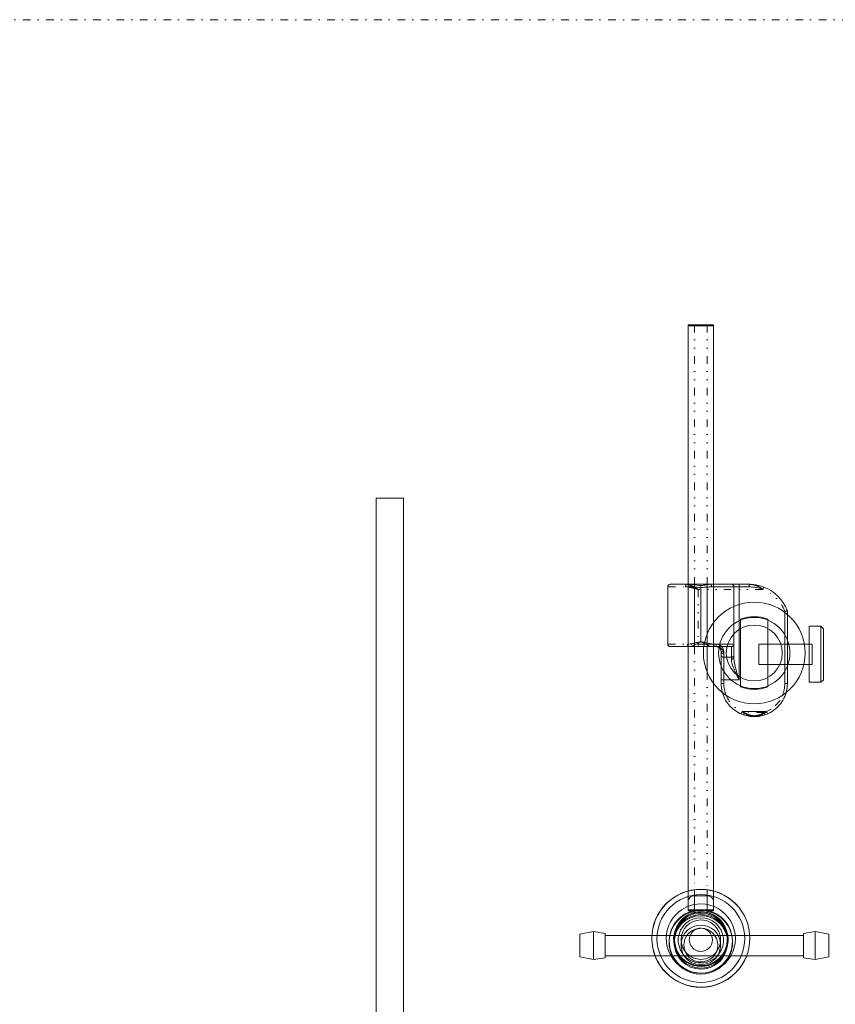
# Model space of a CAD drawing. Header units: millimetres. Extents: x -48 to 1379, y -71 to 1988.
# Tile 16 of 20: x 346 to 667, y 1601 to 1988. Entities that reach past the tile are written whole.
import ezdxf

# ---------------------------------------------------------------- set-up
doc = ezdxf.new("R2010")
doc.units = ezdxf.units.MM
doc.header["$MEASUREMENT"] = 0
doc.linetypes.add('DASHEDBIDOT', pattern=[12.4, 3, -3, 0.2, -3, 0.2, -3])
doc.linetypes.add('DASHEDDOT', pattern=[9.2, 3, -3, 0.2, -3])
for name, color, linetype, true_color in [('Default', 7, 'Continuous', 0xffffff), ('sichtbar', 7, 'Continuous', 0xffffff), ('Tang verdeckt', 7, 'Continuous', 0xffffff), ('Tangente', 7, 'Continuous', 0xffffff), ('unsichtbar', 7, 'Continuous', 0xffffff)]:
    doc.layers.add(name, color=color, linetype=linetype, true_color=true_color)

msp = doc.modelspace()

# ---------------------------------------------------------------- linework, layer by layer
at = {"layer": 'Default', "color": 7, "linetype": 'DASHEDDOT', "lineweight": 5, "true_color": 0xffffff}
msp.add_line((-48.22, 1987.57), (1375.63, 1987.57), dxfattribs=at)
at = {"layer": 'Default', "color": 131, "linetype": 'Continuous', "lineweight": 5, "true_color": 0xa0ffff}
msp.add_line((486.22, 1799.45), (496.95, 1799.45), dxfattribs=at)
at = {"layer": 'Default', "color": 4, "linetype": 'Continuous', "lineweight": 5, "true_color": 0x00ffff}
for p, q in [((601.83, 1765.63), (608.25, 1765.63)), ((613.83, 1764.4), (613.83, 1765.17)), ((628.83, 1764.63), (628.83, 1765.63)), ((632.83, 1764.63), (632.83, 1765.63)), ((609.63, 1764.63), (607.83, 1764.63)), ((626.83, 1764.63), (618.02, 1764.63)), ((628.83, 1764.63), (626.83, 1764.63)), ((656.43, 1749.12), (656.43, 1727.12)), ((661.03, 1727.12), (661.03, 1749.12)), ((662.03, 1728.12), (662.03, 1748.12)), ((613.83, 1743.11), (613.83, 1743.08)), ((626.83, 1742.13), (619.83, 1742.13)), ((619.83, 1742.13), (619.83, 1741.13)), ((636.63, 1742.12), (636.63, 1734.12)), ((657.53, 1742.12), (657.53, 1734.12)), ((601.83, 1741.13), (612.83, 1741.13)), ((622.83, 1739.13), (621.83, 1739.13)), ((625.83, 1736.97), (625.83, 1741.13)), ((625.83, 1736.18), (625.83, 1736.97)), ((622.83, 1728.13), (621.83, 1728.13)), ((622.83, 1726.61), (621.83, 1726.61)), ((646.83, 1726.61), (647.83, 1726.61)), ((630.03, 1715.61), (629.63, 1714.69)), ((639.63, 1715.61), (640.03, 1714.69)), ((566.22, 1619.14), (566.22, 1628.12)), ((571.63, 1618.13), (571.63, 1629.13)), ((576.2, 1618.85), (576.2, 1628.42)), ((654.2, 1618.85), (654.2, 1628.42)), ((658.77, 1618.13), (658.77, 1629.13)), ((664.18, 1619.14), (664.18, 1628.12))]:
    msp.add_line(p, q, dxfattribs=at)
at = {"layer": 'Default', "color": 4, "linetype": 'DASHEDBIDOT', "lineweight": 5, "true_color": 0x00ffff}
for p, q in [((600.83, 1764.63), (607.83, 1764.63)), ((638.57, 1764.57), (638.21, 1763.63)), ((647.76, 1755.38), (646.83, 1755.02)), ((646.83, 1755.02), (647.83, 1755.02)), ((600.83, 1742.13), (612.83, 1742.13)), ((612.83, 1742.13), (612.83, 1741.13)), ((630.96, 1715.25), (630.63, 1714.3)), ((638.71, 1715.25), (639.03, 1714.3)), ((634.83, 1713.96), (634.83, 1713.61))]:
    msp.add_line(p, q, dxfattribs=at)
at = {"layer": 'Default', "color": 4, "linetype": 'Continuous', "lineweight": 5, "true_color": 0x00ffff}
for centre, radius, start, end in [((609.9, 1844.81), 22.85, 91.1483, 92.6905), ((609.9, 1890.06), 22.85, 267.3095, 268.8517), ((610.68, 1805.88), 61.79, 90.4552, 91.1483), ((610.68, 1928.98), 61.79, 268.8517, 269.5448), ((611.33, 1724.43), 143.25, 90, 90.4552), ((611.33, 2010.43), 143.25, 269.5448, 270), ((616.33, 1724.43), 143.25, 89.5823, 90), ((616.33, 2010.43), 143.25, 270, 270.4552), ((616.86, 1796.89), 70.79, 88.9881, 89.5823), ((616.98, 1928.98), 61.79, 270.4552, 271.1483), ((617.6, 1838.92), 28.75, 87.5484, 88.9881), ((617.76, 1890.06), 22.85, 271.1483, 272.6905), ((612.71, 1764.63), 3.08, 170.6751, 180), ((610.92, 1764.93), 1.27, 156.1115, 170.6751), ((610.24, 1765.23), 0.527, 135.2579, 156.1115), ((609.95, 1765.52), 0.117, 90, 135.2579), ((609.92, 1760.89), 4.74, 82.7743, 89.6908), ((607.5, 1741.76), 24.03, 79.7043, 82.7743), ((615.22, 1784.27), 19.18, 259.7043, 263.4796), ((613.89, 1772.61), 7.45, 263.4796, 269.5412), ((613.82, 1771.94), 6.77, 270.0903, 276.5463), ((612.4, 1784.3), 19.22, 276.5463, 280.3773), ((620.03, 1742.61), 23.17, 97.2223, 100.3773), ((617.72, 1760.84), 4.8, 90.2851, 97.2223), ((617.7, 1765.51), 0.119, 42.2525, 90), ((617.34, 1765.18), 0.609, 21.6542, 42.2525), ((616.59, 1764.89), 1.41, 8.7265, 21.6542), ((614.93, 1764.63), 3.09, 0, 8.7265), ((625.83, 1764.63), 1, 0, 90), ((632.83, 1749.64), 15.99, 79.4803, 90.0011), ((632.82, 1749.61), 16.02, 68.9696, 79.4803), ((609.59, 1753.51), 11.12, 86.5995, 89.8244), ((606.71, 1705.05), 59.66, 85.2072, 86.5995), ((615.05, 1804.5), 40.13, 265.2072, 267.0418), ((613.88, 1781.89), 17.49, 267.0418, 269.8206), ((613.82, 1780.31), 15.91, 270.0344, 272.9687), ((612.5, 1805.81), 41.44, 272.9687, 274.7866), ((620.96, 1704.7), 60.02, 93.4012, 94.7866), ((618.05, 1753.64), 11, 90.164, 93.4012), ((646.83, 1755.02), 1, 0, 21.0395), ((608.57, 1750.33), 8.2, 270.399, 277.6334), ((611.12, 1742.13), 2.49, 180, 190.4428), ((609.92, 1741.91), 1.27, 190.4428, 205.078), ((607.07, 1761.5), 19.47, 277.6334, 282.3261), ((607.27, 1750.58), 9.69, 286, 295.1284), ((604.97, 1771.11), 29.31, 282.3261, 283.44), ((604.78, 1755.88), 15.55, 295.1284, 297.3332), ((599.07, 1795.8), 54.69, 283.44, 284.2554), ((597.36, 1770.24), 31.71, 297.3332, 298.8772), ((643.12, 1622.44), 124.18, 103.6719, 104.2554), ((597.02, 1770.86), 32.42, 298.8772, 299.2237), ((487.55, 1966.53), 256.63, 299.2237, 299.3469), ((617.13, 1736.07), 7.76, 115.7802, 119.3469), ((613.84, 1742.87), 0.21, 93.9529, 115.7802), ((613.84, 1742.82), 0.29, 91.568, 103.6719), ((613.76, 1742.44), 0.668, 76.2562, 83.8033), ((613.61, 1742.18), 0.933, 67.7021, 76.2071), ((580.76, 1607.55), 139.54, 75.7343, 76.2562), ((613.56, 1742.06), 1.06, 59.706, 67.7021), ((620.73, 1754.34), 13.17, 239.706, 240.3334), ((631.79, 1773.75), 35.5, 240.3334, 240.7155), ((843.37, 2151.02), 468.05, 240.7155, 240.7935), ((622.92, 1756.68), 16.28, 240.7935, 241.2115), ((628.64, 1767.08), 28.14, 241.2115, 242.826), ((627.76, 1792.37), 51.17, 255.7343, 256.5961), ((622.71, 1755.54), 15.17, 242.826, 245.0254), ((622.55, 1770.53), 28.71, 256.5961, 257.7466), ((620.34, 1750.45), 9.56, 245.0254, 254.1761), ((620.56, 1761.37), 19.34, 257.7466, 262.4433), ((619.05, 1749.95), 7.82, 262.4433, 269.8334), ((617.77, 1741.9), 1.24, 334.1933, 349.349), ((616.53, 1742.13), 2.5, 349.349, 0), ((619.83, 1739.13), 3, 0.0393, 89.9395), ((609.33, 1741.64), 0.623, 205.078, 227.297), ((609.03, 1741.31), 0.174, 227.297, 269.999), ((608.99, 1744.58), 3.45, 270.67, 286), ((618.64, 1744.45), 3.32, 254.1761, 269.7323), ((618.63, 1741.3), 0.173, 270, 312.0031), ((618.34, 1741.62), 0.599, 312.0031, 334.1933), ((619.83, 1739.13), 2, 0, 90), ((619.83, 1737.98), 3.15, 47.1211, 89.9999), ((622.5, 1739.13), 0.672, 180.0002, 231.8428), ((620.15, 1738.33), 2.68, 0.4378, 47.1211), ((622.83, 1739.55), 1.2, 231.8428, 270), ((622.37, 1737.65), 0.538, 180, 235.7894), ((622.83, 1738.33), 1.36, 235.7894, 270), ((625.83, 1738.33), 1.36, 270, 304.2106), ((625.83, 1737.79), 1.61, 270, 285.1007), ((631.12, 1736.21), 5.29, 180.3261, 189.3875), ((635.04, 1736.85), 9.26, 189.3875, 196.2325), ((639.6, 1738.18), 14.02, 196.2325, 199.9615), ((625.97, 1737.26), 1.07, 285.1007, 303.6971), ((626.17, 1736.97), 0.71, 303.6971, 327.6177), ((626.29, 1737.65), 0.538, 304.2106, 0), ((626.44, 1736.79), 0.392, 327.6177, 0), ((636.27, 1736.84), 9.44, 180.2765, 185.8893), ((642.5, 1737.48), 15.7, 185.8893, 190.2407), ((646.33, 1738.18), 19.6, 190.2407, 192.8288), ((650.38, 1742.1), 25.48, 199.9615, 202.7269), ((653.88, 1743.56), 29.28, 202.7269, 205.3599), ((670.67, 1743.72), 44.56, 192.8288, 194.5452), ((778.56, 1802.66), 167.25, 205.3599, 206.4615), ((667.5, 1742.9), 41.29, 194.5452, 196.36), ((876.05, 1804.12), 258.64, 196.36, 197.085), ((634.92, 1726.61), 13.09, 180, 187.9829), ((634.89, 1726.61), 12.06, 179.9973, 191.3153), ((634.83, 1726.61), 11.99, 348.6566, 359.9997), ((634.83, 1726.61), 13, 343.9569, 0.0002), ((634.79, 1726.59), 12.96, 187.9829, 196.0067), ((634.81, 1726.6), 12.98, 196.0067, 223.6097), ((634.78, 1726.59), 11.95, 191.3153, 202.6834), ((634.81, 1726.61), 13.02, 316.4175, 343.9569), ((634.77, 1726.62), 12.06, 337.3432, 348.6566), ((634.82, 1726.61), 13, 223.6097, 251.196), ((636.55, 1723.08), 9.91, 228.9081, 237.4202), ((635.32, 1721.15), 7.63, 237.4202, 247.1257), ((634.37, 1721.1), 7.57, 292.8391, 302.6058), ((633.12, 1723.06), 9.9, 302.6058, 311.1453), ((634.84, 1726.59), 12.98, 288.8418, 316.4175), ((634.84, 1726.64), 13.03, 251.193, 260.5886), ((634.98, 1720.36), 6.77, 247.1257, 258.2146), ((634.83, 1726.6), 12.99, 260.5886, 269.9978), ((634.83, 1719.63), 6.02, 258.2146, 269.9729), ((634.83, 1726.68), 13.08, 270.0013, 279.3978), ((634.82, 1719.74), 6.13, 270.0927, 281.7351), ((634.7, 1720.33), 6.74, 281.7351, 292.8391), ((634.85, 1726.56), 12.95, 279.3978, 288.8401), ((613.83, 1626.5), 19.26, 90, 134.9825), ((613.83, 1626.45), 19.26, 90, 134.9046), ((613.83, 1626.5), 19.26, 45.0175, 90), ((613.83, 1626.45), 19.26, 45.0954, 90), ((613.83, 1626.38), 17.26, 90, 135.3457), ((611.25, 1640.77), 2.43, 134.4912, 180), ((611.33, 1640.69), 2.53, 90, 134.4912), ((613.83, 1626.38), 17.26, 45.138, 90), ((616.33, 1640.69), 2.53, 45.5088, 90), ((616.4, 1640.77), 2.43, 0, 45.5088), ((613.81, 1626.52), 19.23, 134.9825, 180), ((613.81, 1626.47), 19.23, 134.9046, 179.844), ((613.81, 1626.4), 17.23, 135.3457, 180.7267), ((613.83, 1626.4), 13.6, 89.9998, 269.83), ((613.83, 1625.27), 12.44, 89.9876, 169.4429), ((613.83, 1624.89), 12.51, 89.9881, 167.7172), ((609.9, 1614.84), 22.85, 91.1483, 92.6905), ((610.68, 1575.92), 61.79, 90.4552, 91.1483), ((611.33, 1494.46), 143.25, 90, 90.4552), ((613.83, 1626.4), 13.6, 269.8298, 90), ((613.83, 1625.27), 12.44, 10.5695, 90), ((613.83, 1624.89), 12.51, 12.2948, 90), ((616.33, 1494.46), 143.25, 89.5823, 90), ((616.86, 1566.92), 70.79, 88.9881, 89.5823), ((617.6, 1608.95), 28.75, 87.5484, 88.9881), ((613.85, 1626.4), 17.23, 0.2411, 45.138), ((613.85, 1626.47), 19.23, 0.156, 45.0954), ((613.85, 1626.52), 19.23, 0, 45.0175), ((613.83, 1625.31), 10.5, 90, 269.9468), ((613.83, 1624.86), 10.5, 90, 269.9468), ((613.83, 1626.03), 10.37, 90.0001, 270.0895), ((613.83, 1625.69), 8.9, 323.217, 216.783), ((613.82, 1626.28), 10.6, 89.9764, 145.5419), ((613.82, 1626.12), 10.7, 89.9772, 144.8008), ((613.83, 1625.94), 7.75, 89.9995, 269.557), ((613.83, 1625.94), 7.75, 269.5565, 90), ((613.83, 1625.31), 10.5, 269.9467, 90), ((613.83, 1624.86), 10.5, 269.9467, 90), ((613.83, 1626.28), 10.61, 34.4817, 90), ((613.83, 1626.11), 10.71, 35.222, 90), ((613.83, 1626.03), 10.37, 270.0897, 90), ((613.82, 1626.12), 10.69, 145.5419, 208.1232), ((613.82, 1626.29), 10.59, 145.5419, 207.8484), ((613.83, 1623.85), 7.8, 323.217, 216.783), ((613.83, 1623.82), 6.64, 89.2526, 270), ((613.83, 1625.87), 4.54, 89.298, 270), ((613.83, 1623.82), 6.64, 269.9998, 89.2528), ((613.83, 1625.87), 4.54, 269.9998, 89.2983), ((613.84, 1626.29), 10.59, 332.2615, 34.4581), ((613.84, 1626.12), 10.69, 332.5363, 34.4581), ((613.81, 1626.52), 19.23, 180, 225.2243), ((613.81, 1626.47), 19.23, 180, 225.0156), ((613.81, 1626.4), 17.23, 180.7267, 225.6224), ((613.83, 1624.89), 12.51, 169.4429, 10.5571), ((613.83, 1625.27), 12.44, 169.4429, 10.5571), ((613.85, 1626.4), 17.23, 315.3449, 0.2411), ((613.85, 1626.47), 19.23, 314.9844, 359.9976), ((613.85, 1626.52), 19.23, 315.1894, 360), ((613.83, 1626.13), 10.7, 208.1232, 270.6589), ((613.83, 1626.3), 10.61, 207.8484, 270.1098), ((613.83, 1625.69), 8.9, 216.7883, 270), ((613.83, 1623.85), 7.8, 216.7883, 270), ((613.83, 1625.69), 8.9, 269.9947, 323.217), ((613.83, 1623.85), 7.8, 269.9947, 323.217), ((613.83, 1626.3), 10.61, 270.1098, 332.2615), ((613.83, 1626.13), 10.7, 270.6589, 332.5363), ((613.83, 1626.41), 17.26, 225.6224, 270.4834), ((613.83, 1626.41), 17.26, 270.4834, 315.3449), ((613.83, 1626.48), 19.26, 225.0156, 269.9999), ((613.83, 1626.54), 19.26, 225.2243, 270.4135), ((613.83, 1626.48), 19.26, 269.9999, 314.9844), ((613.83, 1626.54), 19.26, 270.4135, 315.1894)]:
    msp.add_arc(centre, radius, start, end, dxfattribs=at)
at = {"layer": 'Default', "color": 4, "linetype": 'DASHEDBIDOT', "lineweight": 5, "true_color": 0x00ffff}
for centre, radius, start, end in [((610.22, 1764.63), 2.39, 168.0254, 180), ((608.94, 1764.9), 1.08, 150.2046, 168.0254), ((608.46, 1765.18), 0.524, 127.9833, 150.2046), ((608.25, 1765.45), 0.184, 90, 127.9833), ((608.21, 1762.5), 3.13, 73.3998, 89.31), ((606.56, 1756.98), 8.89, 63.975, 73.3998), ((604.07, 1751.88), 14.57, 60.4792, 63.975), ((632.83, 1758.13), 7.5, 79.4978, 89.9993), ((632.69, 1757.38), 8.27, 69.4955, 79.4978), ((632.4, 1756.6), 9.1, 60.4676, 69.4955), ((607.77, 1757.08), 7.56, 82.1225, 89.585), ((606.36, 1746.86), 17.87, 77.2716, 82.1225), ((604.32, 1737.81), 27.14, 75.4154, 77.2716), ((584.52, 1661.74), 105.75, 74.475, 75.4154), ((580.86, 1710.89), 61.67, 58.7802, 60.4792), ((631.3, 1754.67), 11.32, 52.3754, 60.4676), ((634.82, 1726.6), 11.99, 202.6834, 251.2046), ((634.84, 1726.59), 11.98, 313.0883, 337.3432), ((635.4, 1721.74), 7.87, 235.6018, 251.6579), ((634.27, 1721.74), 7.86, 288.312, 304.3623), ((634.83, 1726.6), 12, 288.848, 313.0883), ((634.83, 1720.02), 6.06, 251.6579, 269.969), ((634.82, 1720.08), 6.12, 270.1019, 288.312)]:
    msp.add_arc(centre, radius, start, end, dxfattribs=at)
at = {"layer": 'sichtbar', "color": 4, "linetype": 'Continuous', "lineweight": 5, "true_color": 0x00ffff}
for p, q in [((608.83, 1867.63), (608.83, 1765.63)), ((616.33, 1867.67), (611.33, 1867.67)), ((618.83, 1867.63), (618.83, 1765.63)), ((632.83, 1765.63), (608.25, 1765.63)), ((600.83, 1764.63), (600.83, 1742.13)), ((647.83, 1753.83), (647.83, 1755.02)), ((656.43, 1749.12), (661.03, 1749.12)), ((661.03, 1749.12), (662.03, 1748.12)), ((656.43, 1742.12), (654.52, 1742.12)), ((608.83, 1741.13), (608.83, 1645.1)), ((612.83, 1741.13), (614.99, 1741.13)), ((656.43, 1734.12), (654.31, 1734.12)), ((618.83, 1726.63), (618.83, 1645.1)), ((656.43, 1727.12), (661.03, 1727.12)), ((662.03, 1728.12), (661.03, 1727.12)), ((571.63, 1629.13), (566.22, 1628.12)), ((571.63, 1629.13), (576.2, 1628.42)), ((594.61, 1627.64), (576.2, 1627.64)), ((654.2, 1627.64), (633.05, 1627.64)), ((658.77, 1629.13), (654.2, 1628.42)), ((658.77, 1629.13), (664.18, 1628.12)), ((571.63, 1618.13), (566.22, 1619.14)), ((571.63, 1618.13), (576.2, 1618.85)), ((595.84, 1619.63), (576.2, 1619.63)), ((654.2, 1619.63), (631.82, 1619.63)), ((658.77, 1618.13), (654.2, 1618.85)), ((658.77, 1618.13), (664.18, 1619.14))]:
    msp.add_line(p, q, dxfattribs=at)
at = {"layer": 'sichtbar', "color": 131, "linetype": 'Continuous', "lineweight": 5, "true_color": 0xa0ffff}
for p, q in [((486.22, 1515.45), (486.22, 1799.45)), ((496.95, 1515.45), (496.95, 1799.45)), ((629.46, 1729.03), (629.46, 1748.24)), ((640.19, 1748.23), (640.19, 1729.03))]:
    msp.add_line(p, q, dxfattribs=at)
for radius in [20, 14, 11]:
    msp.add_circle((634.83, 1738.63), radius, dxfattribs=at)
at = {"layer": 'sichtbar', "color": 4, "linetype": 'Continuous', "lineweight": 5, "true_color": 0x00ffff}
for centre, radius, start, end in [((601.83, 1764.63), 1, 90, 180), ((632.83, 1749.63), 16, 21.0395, 68.9605), ((601.83, 1742.13), 1, 180, 270)]:
    msp.add_arc(centre, radius, start, end, dxfattribs=at)
at = {"layer": 'Tang verdeckt', "color": 4, "linetype": 'Continuous', "lineweight": 5, "true_color": 0x00ffff}
for p, q in [((611.33, 1765.63), (611.33, 1741.13)), ((616.33, 1765.63), (616.33, 1731.03)), ((613.83, 1764.4), (613.83, 1743.11)), ((628.83, 1764.63), (628.83, 1728.13)), ((632.83, 1764.63), (628.83, 1764.63)), ((646.83, 1726.61), (646.83, 1754.63)), ((615.14, 1742.13), (619.83, 1742.13)), ((622.83, 1739.13), (622.83, 1726.61)), ((625.83, 1736.97), (622.83, 1736.97)), ((628.83, 1728.13), (622.83, 1728.13)), ((639.63, 1715.61), (630.03, 1715.61)), ((611.33, 1645.59), (611.33, 1637.71)), ((616.33, 1645.59), (616.33, 1637.71))]:
    msp.add_line(p, q, dxfattribs=at)
msp.add_arc((632.83, 1749.63), 15, 68.9605, 90, dxfattribs=at)
at = {"layer": 'Tangente', "color": 4, "linetype": 'DASHEDBIDOT', "lineweight": 5, "true_color": 0x00ffff}
for p, q in [((611.33, 1867.67), (611.33, 1765.63)), ((616.33, 1867.67), (616.33, 1765.63)), ((638.21, 1763.63), (612.83, 1763.63)), ((612.83, 1763.63), (612.83, 1742.13)), ((646.83, 1754.63), (646.83, 1755.02)), ((612.83, 1742.13), (615.14, 1742.13)), ((611.33, 1741.13), (611.33, 1645.59)), ((616.33, 1731.03), (616.33, 1645.59)), ((638.71, 1715.25), (630.96, 1715.25))]:
    msp.add_line(p, q, dxfattribs=at)
msp.add_arc((632.83, 1749.63), 15, 21.0395, 68.9605, dxfattribs=at)
at = {"layer": 'unsichtbar', "color": 4, "linetype": 'Continuous', "lineweight": 5, "true_color": 0x00ffff}
for p, q in [((616.33, 1867.19), (611.33, 1867.19)), ((608.83, 1765.63), (608.83, 1741.13)), ((618.83, 1765.63), (618.83, 1726.63)), ((626.83, 1764.63), (626.83, 1736.79)), ((647.83, 1726.61), (647.83, 1753.83)), ((654.52, 1742.12), (636.63, 1742.12)), ((657.53, 1742.12), (656.43, 1742.12)), ((614.99, 1741.13), (619.83, 1741.13)), ((625.83, 1741.13), (619.83, 1741.13)), ((621.83, 1739.13), (621.83, 1726.61)), ((654.31, 1734.12), (636.63, 1734.12)), ((657.53, 1734.12), (656.43, 1734.12)), ((608.83, 1645.1), (608.83, 1637.67)), ((618.83, 1645.1), (618.83, 1637.67)), ((616.33, 1643.22), (611.33, 1643.22)), ((608.83, 1637.67), (608.83, 1637.33)), ((618.83, 1637.33), (608.83, 1637.33)), ((616.33, 1637.71), (611.33, 1637.71)), ((618.83, 1637.67), (618.83, 1637.33)), ((633.05, 1627.64), (594.61, 1627.64)), ((631.82, 1619.63), (595.84, 1619.63)), ((606.7, 1620.36), (607.58, 1619.18)), ((620.96, 1620.36), (620.08, 1619.18))]:
    msp.add_line(p, q, dxfattribs=at)
at = {"layer": 'unsichtbar', "color": 131, "linetype": 'Continuous', "lineweight": 5, "true_color": 0xa0ffff}
for p, q in [((629.46, 1748.24), (629.46, 1751.9)), ((640.19, 1751.9), (640.19, 1748.23)), ((629.46, 1725.37), (629.46, 1729.03)), ((640.19, 1729.03), (640.19, 1725.37))]:
    msp.add_line(p, q, dxfattribs=at)
for start, end in [(67.9746, 112.0195), (247.9805, 292.0254)]:
    msp.add_arc((634.83, 1738.63), 14.31, start, end, dxfattribs=at)
at = {"layer": 'unsichtbar', "color": 4, "linetype": 'Continuous', "lineweight": 5, "true_color": 0x00ffff}
msp.add_arc((625.83, 1742.13), 1, 270, 0, dxfattribs=at)

doc.saveas('drawing.dxf')
